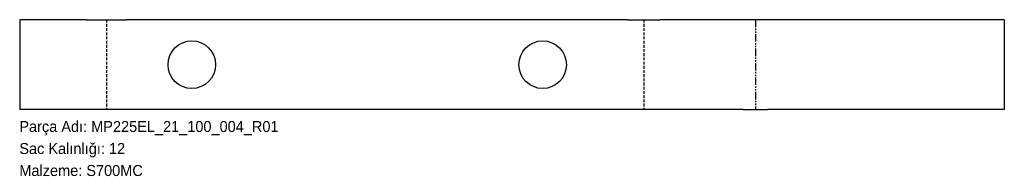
# Model space of a CAD drawing. Header units: millimetres. Extents: x 0 to 1078, y -72 to 98.
import ezdxf

# ---------------------------------------------------------------- set-up
doc = ezdxf.new("R2010")
doc.units = ezdxf.units.MM
for name, pattern in [('SLD-İki-Kısa-Kesik-Çizgili-Uzun-Kesik-Çizgi', [15.748, 8.128, -1.524, 1.524, -1.524, 1.524, -1.524]), ('SLD-Katı', [0]), ('SLD-Kesik', [4.572, 3.048, -1.524]), ('SLD-Sürekli', [0])]:
    doc.linetypes.add(name, pattern=pattern)
doc.layers.add('METIN', color=96, linetype='SLD-Katı')
doc.styles.add('SLDTEXTSTYLE0', font='ARIAL.TTF', dxfattribs={"width": 0.948, "bigfont": 'bigfont'})
doc.styles.add('SLDTEXTSTYLE1', font='ARIAL.TTF', dxfattribs={"width": 0.948})

msp = doc.modelspace()

# ---------------------------------------------------------------- linework, layer by layer
at = {"color": 7, "linetype": 'SLD-Sürekli', "lineweight": 25}
for p, q in [((0.4, 98.4), (0.4, 0.4)), ((73.2, 98.4), (0.4, 98.4)), ((73.2, 98.4), (117.6, 98.4)), ((665.4, 98.4), (117.6, 98.4)), ((665.4, 98.4), (701, 98.4)), ((792, 98.4), (701, 98.4)), ((818.6, 98.4), (792, 98.4)), ((1077.6, 98.4), (818.6, 98.4)), ((1077.6, 98.4), (1077.6, 0.4)), ((73.2, 0.4), (0.4, 0.4)), ((117.6, 0.4), (73.2, 0.4)), ((665.4, 0.4), (117.6, 0.4)), ((701, 0.4), (665.4, 0.4)), ((792, 0.4), (701, 0.4)), ((792, 0.4), (818.6, 0.4)), ((1077.6, 0.4), (818.6, 0.4))]:
    msp.add_line(p, q, dxfattribs=at)
at = {"color": 7, "linetype": 'SLD-Kesik'}
for p, q in [((95.4, 98.4), (95.4, 0.4)), ((683.2, 98.4), (683.2, 0.4))]:
    msp.add_line(p, q, dxfattribs=at)
at = {"color": 7, "linetype": 'SLD-İki-Kısa-Kesik-Çizgili-Uzun-Kesik-Çizgi'}
msp.add_line((805.3, 98.4), (805.3, 0.4), dxfattribs=at)
at = {"color": 7, "linetype": 'SLD-Sürekli', "lineweight": 25}
for centre in [(188.7, 49.4), (572.6, 49.4)]:
    msp.add_circle(centre, 26, dxfattribs=at)

# ---------------------------------------------------------------- texts
at = {"layer": 'METIN', "char_height": 12, "attachment_point": 1}
for s, insert, style in [('Parça Adı: MP225EL_21_100_004_R01', (0, -12), 'SLDTEXTSTYLE0'), ('Sac Kalınlığı: 12', (0, -36), 'SLDTEXTSTYLE0'), ('Malzeme: S700MC', (0, -60), 'SLDTEXTSTYLE1')]:
    msp.add_mtext(s, dxfattribs=dict(at, insert=insert, style=style))

doc.saveas('drawing.dxf')
